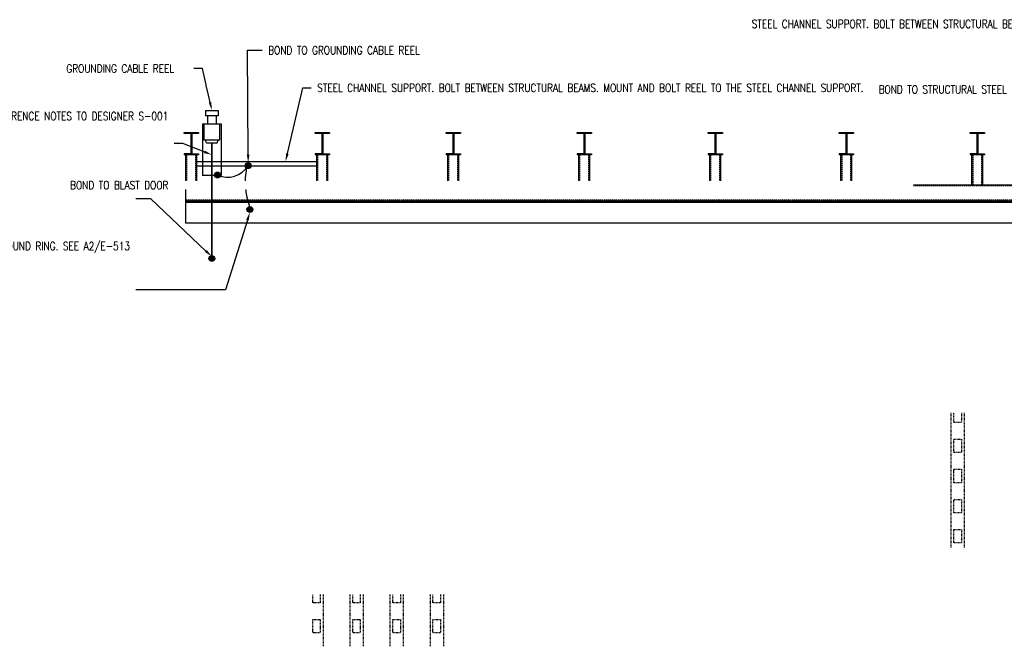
# Model space of a CAD drawing. Header units: inches. Extents: x 137 to 992, y -52 to 63.
# Tile 2 of 3: x 446 to 626, y -52 to 63. Entities that reach past the tile are written whole.
import ezdxf
from ezdxf import colors
from ezdxf.entities.mleader import LeaderData, LeaderLine
from ezdxf.math import Vec2, Vec3

# ---------------------------------------------------------------- set-up
doc = ezdxf.new("R2010")
doc.units = ezdxf.units.IN
doc.header["$MEASUREMENT"] = 0
doc.linetypes.add('HIDDEN', pattern=[0.375, 0.25, -0.125])
doc.linetypes.add('Hidden 3_32_', pattern=[0.140625, 0.09375, -0.046875])
for name, color, linetype in [('A-DETL-HDLN', 250, 'Hidden 3_32_'), ('E-ANNO-TEXT', 2, 'Continuous'), ('E-DETL-GRPH', 3, 'Continuous'), ('G-ANNO-PATT', 251, 'Continuous'), ('G-Anno-Std-Scrn', 250, 'Continuous'), ('G-ANNO-STD-SCRN-HIDD', 250, 'HIDDEN')]:
    doc.layers.add(name, color=color, linetype=linetype)
doc.styles.add('Annotative', font='romans.shx', dxfattribs={"width": 0.8, "height": 0.125})

msp = doc.modelspace()

# ---------------------------------------------------------------- hatches: boundary and pattern name
at = {"layer": 'E-DETL-GRPH', "lineweight": -3}
h = msp.add_hatch(color=8, dxfattribs=at)
h.dxf.hatch_style = 1
h.paths.add_polyline_path([(482.36, 33.81, 1), (482.38, 34.89, 1)])
h = msp.add_hatch(color=8, dxfattribs=at)
h.dxf.hatch_style = 1
h.paths.add_polyline_path([(488.3, 27.49, 1), (488.31, 28.57, 1)])

# ---------------------------------------------------------------- linework, layer by layer
at = {"layer": 'A-DETL-HDLN', "lineweight": -3}
for p, q in [((616.72, -9.2), (616.72, -33.96)), ((617.25, -11.01), (617.25, -9.2)), ((618.63, -9.2), (618.63, -11.01)), ((619.16, -9.2), (619.16, -33.96)), ((618.63, -11.01), (617.25, -11.01)), ((617.25, -14.06), (618.63, -14.06)), ((617.25, -16.51), (617.25, -14.06)), ((618.63, -14.06), (618.63, -16.51)), ((618.63, -16.51), (617.25, -16.51)), ((617.25, -19.57), (618.63, -19.57)), ((617.25, -22.02), (617.25, -19.57)), ((618.63, -19.57), (618.63, -22.02)), ((618.63, -22.02), (617.25, -22.02)), ((617.25, -25.07), (618.63, -25.07)), ((617.25, -27.52), (617.25, -25.07)), ((618.63, -25.07), (618.63, -27.52)), ((618.63, -27.52), (617.25, -27.52)), ((617.25, -30.58), (618.63, -30.58)), ((617.25, -33.03), (617.25, -30.58)), ((618.63, -30.58), (618.63, -33.03)), ((618.63, -33.03), (617.25, -33.03)), ((499.81, -44.03), (499.81, -42.51)), ((501.19, -42.51), (501.19, -44.03)), ((501.72, -42.51), (501.72, -51.99)), ((506.62, -42.51), (506.62, -51.99)), ((507.15, -44.03), (507.15, -42.51)), ((508.53, -42.51), (508.53, -44.03)), ((509.06, -42.51), (509.06, -51.99)), ((513.96, -42.51), (513.96, -51.99)), ((514.49, -44.03), (514.49, -42.51)), ((515.87, -42.51), (515.87, -44.03)), ((516.4, -42.51), (516.4, -51.99)), ((521.3, -42.51), (521.3, -51.99)), ((521.83, -44.03), (521.83, -42.51)), ((523.21, -42.51), (523.21, -44.03)), ((523.74, -42.51), (523.74, -51.99)), ((501.19, -44.03), (499.81, -44.03)), ((508.53, -44.03), (507.15, -44.03)), ((515.87, -44.03), (514.49, -44.03)), ((523.21, -44.03), (521.83, -44.03)), ((499.81, -47.09), (501.19, -47.09)), ((499.81, -49.54), (499.81, -47.09)), ((501.19, -47.09), (501.19, -49.54)), ((507.15, -47.09), (508.53, -47.09)), ((507.15, -49.54), (507.15, -47.09)), ((508.53, -47.09), (508.53, -49.54)), ((514.49, -47.09), (515.87, -47.09)), ((514.49, -49.54), (514.49, -47.09)), ((515.87, -47.09), (515.87, -49.54)), ((521.83, -47.09), (523.21, -47.09)), ((521.83, -49.54), (521.83, -47.09)), ((523.21, -47.09), (523.21, -49.54)), ((501.19, -49.54), (499.81, -49.54)), ((508.53, -49.54), (507.15, -49.54)), ((515.87, -49.54), (514.49, -49.54)), ((523.21, -49.54), (521.83, -49.54))]:
    msp.add_line(p, q, dxfattribs=at)
at = {"layer": 'E-DETL-GRPH', "lineweight": -3}
msp.add_lwpolyline([(487.69, 35.63, 0.141319), (488.26, 28.57)], format="xyb", dxfattribs=at)
for centre in [(482.37, 34.35), (488.3, 28.03)]:
    msp.add_circle(centre, 0.539, dxfattribs=at)
at = {"layer": 'G-ANNO-PATT', "lineweight": -3}
for p, q in [((480.15, 46.18), (482.51, 46.18)), ((480.15, 46.18), (480.15, 45.19)), ((482.51, 45.19), (480.15, 45.19)), ((480.54, 45.19), (480.54, 43.71)), ((482.12, 45.19), (482.12, 43.71)), ((482.51, 46.18), (482.51, 45.19)), ((479.62, 43.71), (483.04, 43.71)), ((479.62, 43.71), (479.62, 34.27)), ((479.95, 40.75), (479.95, 43.71)), ((482.71, 43.71), (482.71, 40.75)), ((483.04, 43.71), (483.04, 34.27)), ((482.71, 40.75), (479.95, 40.75)), ((480.35, 40.26), (480.15, 40.75)), ((480.35, 40.26), (482.32, 40.26)), ((482.32, 40.26), (482.51, 40.75)), ((483.04, 34.27), (479.62, 34.27))]:
    msp.add_line(p, q, dxfattribs=at)
at = {"layer": 'G-Anno-Std-Scrn', "lineweight": -3}
for p, q in [((476.27, 41.94), (476.27, 42.11)), ((476.27, 42.11), (478.89, 42.11)), ((477.42, 41.94), (476.27, 41.94)), ((476.53, 41.94), (476.7, 42.11)), ((476.78, 41.94), (476.95, 42.11)), ((477.24, 41.94), (477.4, 42.11)), ((477.47, 41.93), (477.65, 42.11)), ((477.52, 38.32), (477.52, 41.84)), ((477.52, 41.52), (477.64, 41.64)), ((477.64, 41.84), (477.64, 38.33)), ((478.89, 41.94), (477.75, 41.94)), ((477.94, 41.94), (478.11, 42.11)), ((478.19, 41.94), (478.36, 42.11)), ((478.65, 41.94), (478.82, 42.11)), ((478.89, 42.11), (478.89, 41.94)), ((500.27, 42.1), (500.28, 42.11)), ((500.27, 41.94), (500.27, 42.11)), ((500.27, 42.11), (502.89, 42.11)), ((501.42, 41.94), (500.27, 41.94)), ((500.57, 41.94), (500.74, 42.11)), ((500.82, 41.94), (500.99, 42.11)), ((501.28, 41.94), (501.44, 42.11)), ((501.49, 41.91), (501.69, 42.11)), ((501.52, 38.32), (501.52, 41.84)), ((501.52, 41.48), (501.64, 41.6)), ((501.64, 41.84), (501.64, 38.33)), ((502.89, 41.94), (501.75, 41.94)), ((501.99, 41.94), (502.15, 42.11)), ((502.24, 41.94), (502.4, 42.11)), ((502.69, 41.94), (502.86, 42.11)), ((502.89, 42.11), (502.89, 41.94)), ((524.27, 42.06), (524.32, 42.11)), ((524.27, 41.94), (524.27, 42.11)), ((524.27, 42.11), (526.89, 42.11)), ((525.42, 41.94), (524.27, 41.94)), ((524.61, 41.94), (524.78, 42.11)), ((524.86, 41.94), (525.03, 42.11)), ((525.32, 41.94), (525.49, 42.11)), ((525.51, 41.88), (525.74, 42.11)), ((525.52, 38.32), (525.52, 41.84)), ((525.52, 41.44), (525.64, 41.55)), ((525.64, 41.84), (525.64, 38.33)), ((526.89, 41.94), (525.75, 41.94)), ((526.03, 41.94), (526.19, 42.11)), ((526.28, 41.94), (526.44, 42.11)), ((526.73, 41.94), (526.89, 42.1)), ((526.89, 42.11), (526.89, 41.94)), ((548.27, 42.01), (548.36, 42.11)), ((548.27, 41.94), (548.27, 42.11)), ((548.27, 42.11), (550.89, 42.11)), ((549.42, 41.94), (548.27, 41.94)), ((548.65, 41.94), (548.82, 42.11)), ((548.9, 41.94), (549.07, 42.11)), ((549.36, 41.94), (549.53, 42.11)), ((549.52, 41.85), (549.78, 42.11)), ((549.52, 38.32), (549.52, 41.84)), ((549.52, 41.4), (549.64, 41.51)), ((549.64, 41.84), (549.64, 38.33)), ((550.89, 41.94), (549.75, 41.94)), ((550.07, 41.94), (550.23, 42.11)), ((550.32, 41.94), (550.48, 42.11)), ((550.78, 41.94), (550.89, 42.06)), ((550.89, 42.11), (550.89, 41.94)), ((572.27, 41.97), (572.4, 42.11)), ((572.27, 41.94), (572.27, 42.11)), ((572.27, 42.11), (574.89, 42.11)), ((573.42, 41.94), (572.27, 41.94)), ((572.7, 41.94), (572.86, 42.11)), ((572.95, 41.94), (573.11, 42.11)), ((573.4, 41.94), (573.57, 42.11)), ((573.52, 41.81), (573.82, 42.11)), ((573.52, 38.32), (573.52, 41.84)), ((573.64, 41.84), (573.64, 38.33)), ((574.89, 41.94), (573.75, 41.94)), ((574.11, 41.94), (574.28, 42.11)), ((574.36, 41.94), (574.53, 42.11)), ((574.82, 41.94), (574.89, 42.02)), ((574.89, 42.11), (574.89, 41.94)), ((596.27, 41.94), (596.27, 42.11)), ((596.27, 42.11), (598.89, 42.11)), ((597.42, 41.94), (596.27, 41.94)), ((596.28, 41.94), (596.45, 42.11)), ((596.74, 41.94), (596.9, 42.11)), ((596.99, 41.94), (597.15, 42.11)), ((597.44, 41.94), (597.61, 42.11)), ((597.52, 41.77), (597.86, 42.11)), ((597.52, 38.32), (597.52, 41.84)), ((597.64, 41.84), (597.64, 38.33)), ((598.89, 41.94), (597.75, 41.94)), ((598.15, 41.94), (598.32, 42.11)), ((598.4, 41.94), (598.57, 42.11)), ((598.86, 41.94), (598.89, 41.98)), ((598.89, 42.11), (598.89, 41.94)), ((620.27, 41.94), (620.27, 42.11)), ((620.27, 42.11), (622.89, 42.11)), ((621.42, 41.94), (620.27, 41.94)), ((620.32, 41.94), (620.49, 42.11)), ((620.78, 41.94), (620.94, 42.11)), ((621.03, 41.94), (621.19, 42.11)), ((621.47, 41.93), (621.65, 42.11)), ((621.52, 41.73), (621.64, 41.85)), ((621.52, 38.32), (621.52, 41.84)), ((621.64, 41.84), (621.64, 38.33)), ((621.74, 41.94), (621.9, 42.11)), ((622.89, 41.94), (621.75, 41.94)), ((622.19, 41.94), (622.36, 42.11)), ((622.44, 41.94), (622.61, 42.11)), ((622.89, 42.11), (622.89, 41.94)), ((477.52, 41.27), (477.64, 41.39)), ((477.52, 40.82), (477.64, 40.93)), ((477.52, 40.57), (477.64, 40.68)), ((477.52, 40.11), (477.64, 40.22)), ((477.52, 39.86), (477.64, 39.97)), ((501.52, 41.23), (501.64, 41.35)), ((501.52, 40.77), (501.64, 40.89)), ((501.52, 40.52), (501.64, 40.64)), ((501.52, 40.07), (501.64, 40.18)), ((501.52, 39.82), (501.64, 39.93)), ((525.52, 41.19), (525.64, 41.3)), ((525.52, 40.73), (525.64, 40.85)), ((525.52, 40.48), (525.64, 40.6)), ((525.52, 40.03), (525.64, 40.14)), ((525.52, 39.78), (525.64, 39.89)), ((549.52, 41.15), (549.64, 41.26)), ((549.52, 40.69), (549.64, 40.81)), ((549.52, 40.44), (549.64, 40.56)), ((549.52, 39.98), (549.64, 40.1)), ((549.52, 39.73), (549.64, 39.85)), ((573.52, 41.36), (573.64, 41.47)), ((573.52, 41.11), (573.64, 41.22)), ((573.52, 40.65), (573.64, 40.76)), ((573.52, 40.4), (573.64, 40.51)), ((573.52, 39.94), (573.64, 40.06)), ((573.52, 39.69), (573.64, 39.81)), ((597.52, 41.31), (597.64, 41.43)), ((597.52, 41.06), (597.64, 41.18)), ((597.52, 40.61), (597.64, 40.72)), ((597.52, 40.36), (597.64, 40.47)), ((597.52, 39.9), (597.64, 40.02)), ((597.52, 39.65), (597.64, 39.77)), ((621.52, 41.27), (621.64, 41.39)), ((621.52, 41.02), (621.64, 41.14)), ((621.52, 40.57), (621.64, 40.68)), ((621.52, 40.32), (621.64, 40.43)), ((621.52, 39.86), (621.64, 39.97)), ((621.52, 39.61), (621.64, 39.72)), ((477.41, 38.21), (476.27, 38.21)), ((476.27, 38.21), (476.27, 38.04)), ((476.27, 38.15), (476.33, 38.2)), ((478.89, 38.04), (476.27, 38.04)), ((476.41, 38.04), (476.58, 38.2)), ((476.58, 32.56), (476.58, 38.04)), ((476.87, 38.04), (477.03, 38.2)), ((477.12, 38.04), (477.28, 38.2)), ((477.52, 39.4), (477.64, 39.52)), ((477.52, 39.15), (477.64, 39.27)), ((477.52, 38.69), (477.64, 38.81)), ((477.52, 38.44), (477.64, 38.56)), ((477.57, 38.04), (477.74, 38.21)), ((477.75, 38.21), (478.89, 38.21)), ((477.82, 38.04), (477.99, 38.2)), ((478.28, 38.04), (478.45, 38.2)), ((478.53, 38.04), (478.7, 38.2)), ((478.58, 32.56), (478.58, 38.04)), ((478.89, 38.21), (478.89, 38.04)), ((501.41, 38.21), (500.27, 38.21)), ((500.27, 38.21), (500.27, 38.04)), ((500.27, 38.1), (500.37, 38.2)), ((502.89, 38.04), (500.27, 38.04)), ((500.45, 38.04), (500.62, 38.2)), ((500.58, 32.56), (500.58, 38.04)), ((500.91, 38.04), (501.07, 38.2)), ((501.16, 38.04), (501.32, 38.2)), ((501.52, 39.36), (501.64, 39.47)), ((501.52, 39.11), (501.64, 39.22)), ((501.52, 38.65), (501.64, 38.77)), ((501.52, 38.4), (501.64, 38.52)), ((501.62, 38.04), (501.78, 38.2)), ((501.75, 38.21), (502.89, 38.21)), ((501.87, 38.04), (502.03, 38.2)), ((502.32, 38.04), (502.49, 38.2)), ((502.57, 38.04), (502.74, 38.2)), ((502.58, 32.56), (502.58, 38.04)), ((502.89, 38.21), (502.89, 38.04)), ((525.41, 38.21), (524.27, 38.21)), ((524.27, 38.21), (524.27, 38.04)), ((524.27, 38.06), (524.41, 38.2)), ((526.89, 38.04), (524.27, 38.04)), ((524.49, 38.04), (524.66, 38.2)), ((524.58, 32.56), (524.58, 38.04)), ((524.95, 38.04), (525.12, 38.2)), ((525.2, 38.04), (525.37, 38.2)), ((525.52, 39.32), (525.64, 39.43)), ((525.52, 39.07), (525.64, 39.18)), ((525.52, 38.61), (525.64, 38.73)), ((525.52, 38.36), (525.64, 38.48)), ((525.66, 38.04), (525.82, 38.2)), ((525.75, 38.21), (526.89, 38.21)), ((525.91, 38.04), (526.07, 38.2)), ((526.37, 38.04), (526.53, 38.2)), ((526.58, 32.56), (526.58, 38.04)), ((526.62, 38.04), (526.78, 38.2)), ((526.89, 38.21), (526.89, 38.04)), ((549.41, 38.21), (548.27, 38.21)), ((548.27, 38.21), (548.27, 38.04)), ((550.89, 38.04), (548.27, 38.04)), ((548.29, 38.04), (548.45, 38.2)), ((548.54, 38.04), (548.7, 38.2)), ((548.58, 32.56), (548.58, 38.04)), ((548.99, 38.04), (549.16, 38.2)), ((549.24, 38.04), (549.41, 38.2)), ((549.52, 39.28), (549.64, 39.39)), ((549.52, 39.03), (549.64, 39.14)), ((549.52, 38.57), (549.64, 38.68)), ((549.52, 38.32), (549.64, 38.43)), ((549.7, 38.04), (549.86, 38.2)), ((549.75, 38.21), (550.89, 38.21)), ((549.95, 38.04), (550.11, 38.2)), ((550.41, 38.04), (550.57, 38.2)), ((550.58, 32.56), (550.58, 38.04)), ((550.66, 38.04), (550.82, 38.2)), ((550.89, 38.21), (550.89, 38.04)), ((573.41, 38.21), (572.27, 38.21)), ((572.27, 38.21), (572.27, 38.04)), ((574.89, 38.04), (572.27, 38.04)), ((572.33, 38.04), (572.49, 38.2)), ((572.58, 38.04), (572.74, 38.2)), ((572.58, 32.56), (572.58, 38.04)), ((573.03, 38.04), (573.2, 38.2)), ((573.28, 38.04), (573.47, 38.22)), ((573.5, 38.26), (573.64, 38.39)), ((573.52, 39.23), (573.64, 39.35)), ((573.52, 38.98), (573.64, 39.1)), ((573.52, 38.53), (573.64, 38.64)), ((573.74, 38.04), (573.91, 38.2)), ((573.75, 38.21), (574.89, 38.21)), ((573.99, 38.04), (574.16, 38.2)), ((574.45, 38.04), (574.61, 38.2)), ((574.58, 32.56), (574.58, 38.04)), ((574.7, 38.04), (574.86, 38.2)), ((574.89, 38.21), (574.89, 38.04)), ((597.41, 38.21), (596.27, 38.21)), ((596.27, 38.21), (596.27, 38.04)), ((598.89, 38.04), (596.27, 38.04)), ((596.37, 38.04), (596.53, 38.2)), ((596.58, 32.56), (596.58, 38.04)), ((596.62, 38.04), (596.78, 38.2)), ((597.08, 38.04), (597.24, 38.2)), ((597.33, 38.04), (597.64, 38.35)), ((597.52, 39.19), (597.64, 39.31)), ((597.52, 38.94), (597.64, 39.06)), ((597.52, 38.49), (597.64, 38.6)), ((597.75, 38.21), (598.89, 38.21)), ((597.78, 38.04), (597.95, 38.2)), ((598.03, 38.04), (598.2, 38.2)), ((598.49, 38.04), (598.66, 38.2)), ((598.58, 32.56), (598.58, 38.04)), ((598.74, 38.04), (598.89, 38.19)), ((598.89, 38.21), (598.89, 38.04)), ((621.41, 38.21), (620.27, 38.21)), ((620.27, 38.21), (620.27, 38.04)), ((622.89, 38.04), (620.27, 38.04)), ((620.41, 38.04), (620.58, 38.2)), ((620.58, 32.56), (620.58, 38.04)), ((620.66, 38.04), (620.83, 38.2)), ((621.12, 38.04), (621.28, 38.2)), ((621.37, 38.04), (621.64, 38.31)), ((621.52, 39.15), (621.64, 39.27)), ((621.52, 38.9), (621.64, 39.02)), ((621.52, 38.44), (621.64, 38.56)), ((621.75, 38.21), (622.89, 38.21)), ((621.82, 38.04), (621.99, 38.2)), ((622.07, 38.04), (622.24, 38.2)), ((622.53, 38.04), (622.7, 38.2)), ((622.58, 32.56), (622.58, 38.04)), ((622.78, 38.04), (622.89, 38.15)), ((622.89, 38.21), (622.89, 38.04))]:
    msp.add_line(p, q, dxfattribs=at)
msp.add_lwpolyline([(500.56, 36.79), (500.56, 35.98), (478.61, 35.98), (478.61, 36.79)], close=True, dxfattribs=at)
for points in [[(705.19, 25.54), (476.55, 25.54), (476.55, 32.56), (705.19, 32.56)], [(706.59, 29.56), (476.55, 29.56)], [(705.91, 29.31), (476.55, 29.31)]]:
    msp.add_lwpolyline(points, dxfattribs=at)
for centre, radius, start, end in [((477.41, 41.83), 0.114, 0.0926, 93.8817), ((477.75, 41.83), 0.115, 91.3862, 184.0779), ((501.41, 41.83), 0.114, 0.0926, 93.8817), ((501.75, 41.83), 0.115, 91.3862, 184.0779), ((525.41, 41.83), 0.114, 0.0926, 93.8817), ((525.75, 41.83), 0.115, 91.3862, 184.0779), ((549.41, 41.83), 0.114, 0.0926, 93.8817), ((549.75, 41.83), 0.115, 91.3862, 184.0779), ((573.41, 41.83), 0.114, 0.0926, 93.8817), ((573.75, 41.83), 0.115, 91.3862, 184.0779), ((597.41, 41.83), 0.114, 0.0926, 93.8817), ((597.75, 41.83), 0.115, 91.3862, 184.0779), ((621.41, 41.83), 0.114, 0.0926, 93.8817), ((621.75, 41.83), 0.115, 91.3862, 184.0779), ((477.41, 38.32), 0.114, 268.5921, 2.3812), ((477.75, 38.32), 0.115, 178.3959, 271.0876), ((501.41, 38.32), 0.114, 268.5921, 2.3812), ((501.75, 38.32), 0.115, 178.3959, 271.0876), ((525.41, 38.32), 0.114, 268.5921, 2.3812), ((525.75, 38.32), 0.115, 178.3959, 271.0876), ((549.41, 38.32), 0.114, 268.5921, 2.3812), ((549.75, 38.32), 0.115, 178.3959, 271.0876), ((573.41, 38.32), 0.114, 268.5921, 2.3812), ((573.75, 38.32), 0.115, 178.3959, 271.0876), ((597.41, 38.32), 0.114, 268.5921, 2.3812), ((597.75, 38.32), 0.115, 178.3959, 271.0876), ((621.41, 38.32), 0.114, 268.5921, 2.3812), ((621.75, 38.32), 0.115, 178.3959, 271.0876)]:
    msp.add_arc(centre, radius, start, end, dxfattribs=at)
at = {"layer": 'G-ANNO-STD-SCRN-HIDD', "lineweight": -3}
for p, q in [((476.77, 32.56), (476.77, 38.04)), ((478.39, 32.56), (478.39, 38.04)), ((500.77, 32.56), (500.77, 38.04)), ((502.39, 32.56), (502.39, 38.04)), ((524.77, 32.56), (524.77, 38.04)), ((526.39, 32.56), (526.39, 38.04)), ((548.77, 32.56), (548.77, 38.04)), ((550.39, 32.56), (550.39, 38.04)), ((572.77, 32.56), (572.77, 38.04)), ((574.39, 32.56), (574.39, 38.04)), ((596.77, 32.56), (596.77, 38.04)), ((598.39, 32.56), (598.39, 38.04)), ((620.77, 32.56), (620.77, 38.04)), ((622.39, 32.56), (622.39, 38.04))]:
    msp.add_line(p, q, dxfattribs=at)
for points in [[(705.19, 32.37), (476.55, 32.37)], [(707.11, 29.75), (476.55, 29.75)]]:
    msp.add_lwpolyline(points, dxfattribs=at)

# ---------------------------------------------------------------- next in the draw order: leaders
at = {"layer": 'E-ANNO-TEXT', "lineweight": -3}
ml = msp.add_multileader_mtext('Standard', dxfattribs=at)
ml.set_content('STEEL CHANNEL SUPPORT. BOLT BETWEEN STRUCTURAL BEAMS. MOUNT AND BOLT REEL TO THE STEEL CHANNEL SUPPORT.', color=256, style='Annotative')
ml.set_leader_properties(color=1, linetype='ByLayer', lineweight=-1)
ml.build(insert=Vec2(0, 0))
ml.multileader.update_dxf_attribs({"text_right_attachment_type": 3, "dogleg_length": 0.125, "arrow_head_size": 1.5, "scale": 12})
ctx = ml.context
ctx.base_point, ctx.scale, ctx.char_height, ctx.arrow_head_size, ctx.landing_gap_size, ctx.plane_origin = Vec3(649.53, 62.01), 12, 1.5, 1.5, 1.08, Vec3(-284.47, -855.46)
ctx.right_attachment, ctx.text_align_type = 3, 2
notes = []
notes.append((ctx, [(1, (1, 1, 0), (683.66, 54.51), (-1, 0), 2.26, [(0, [(685.6, 36.79)], 0, [])])]))
ctx.mtext.insert, ctx.mtext.width, ctx.mtext.defined_height, ctx.mtext.alignment = Vec3(680.32, 62.76), 29.9007, 73.8, 3
ctx.mtext.has_bg_fill, ctx.mtext.bg_color, ctx.mtext.bg_scale_factor, ctx.mtext.bg_transparency, ctx.mtext.use_window_bg_color = 1, -1073741824, 1.25, 0, 1
ml = msp.add_multileader_mtext('Standard', dxfattribs=at)
ml.set_content('BOND TO STRUCTURAL STEEL REBAR THEN TO SECONDARY GROUND RING. SEE A2/E-513', color=256, style='Annotative')
ml.set_leader_properties(color=1, linetype='ByLayer', lineweight=-1)
ml.build(insert=Vec2(0, 0))
ml.multileader.update_dxf_attribs({"text_right_attachment_type": 3, "dogleg_length": 0.13, "arrow_head_size": 1.5, "scale": 12})
ctx = ml.context
ctx.base_point, ctx.scale, ctx.char_height, ctx.arrow_head_size, ctx.landing_gap_size, ctx.plane_origin = Vec3(444.4, 21.08), 12, 1.5, 1.5, 1.08, Vec3(-442.24, -879.47)
ctx.right_attachment, ctx.text_align_type = 3, 2
notes.append((ctx, [(1, (1, 1, 0), (483.85, 13.3), (-1, 0), 16.43, [(0, [(488.3, 27.49)], 0, [])])]))
ctx.mtext.insert, ctx.mtext.width, ctx.mtext.defined_height, ctx.mtext.alignment = Vec3(466.34, 22.08), 22.7521, 76.03, 3
ctx.mtext.has_bg_fill, ctx.mtext.bg_color, ctx.mtext.bg_scale_factor, ctx.mtext.bg_transparency, ctx.mtext.use_window_bg_color = 1, -1073741824, 1, 0, 1
for ctx, leaders in notes:
    for number, flags, end, landing, length, lines in leaders:
        leader = LeaderData()
        leader.index, (leader.has_last_leader_line, leader.has_dogleg_vector, leader.attachment_direction) = number, flags
        leader.last_leader_point, leader.dogleg_vector, leader.dogleg_length = Vec3(end), Vec3(landing), length
        for number, points, colour, breaks in lines:
            line = LeaderLine()
            line.index, line.vertices, line.color, line.breaks = number, Vec3.list(points), colors.encode_raw_color(colour), breaks
            leader.lines.append(line)
        ctx.leaders.append(leader)

# ---------------------------------------------------------------- next in the draw order: linework, layer by layer
at = {"layer": 'E-DETL-GRPH', "lineweight": -3}
msp.add_lwpolyline([(482.37, 34.35, 0.383252), (487.99, 36.05, 0.299183)], format="xyb", dxfattribs=at)

# ---------------------------------------------------------------- next in the draw order: leaders
at = {"layer": 'E-ANNO-TEXT', "lineweight": -3}
ml = msp.add_multileader_mtext('Standard', dxfattribs=at)
ml.set_content('BOND TO STRUCTURAL STEEL REBAR THEN TO SECONDARY GROUND RING. SEE A4/E-513', color=256, style='Annotative')
ml.set_leader_properties(color=1, linetype='ByLayer', lineweight=-1)
ml.build(insert=Vec2(0, 0))
ml.multileader.update_dxf_attribs({"text_right_attachment_type": 3, "dogleg_length": 0.13, "arrow_head_size": 1.5, "scale": 12})
ctx = ml.context
ctx.base_point, ctx.scale, ctx.char_height, ctx.arrow_head_size, ctx.landing_gap_size, ctx.plane_origin = Vec3(641.66, 49.76), 12, 1.5, 1.5, 1.08, Vec3(-247.7, -879.47)
ctx.right_attachment, ctx.text_align_type = 3, 2
notes = []
notes.append((ctx, [(1, (1, 1, 0), (680.53, 44.48), (-1, 0), 3.06, [(0, [(682.75, 28.57)], 0, [])])]))
ctx.mtext.insert, ctx.mtext.width, ctx.mtext.defined_height, ctx.mtext.alignment = Vec3(676.4, 50.76), 34.9885, 76.03, 3
ctx.mtext.has_bg_fill, ctx.mtext.bg_color, ctx.mtext.bg_scale_factor, ctx.mtext.bg_transparency, ctx.mtext.use_window_bg_color = 1, -1073741824, 1, 0, 1
for ctx, leaders in notes:
    for number, flags, end, landing, length, lines in leaders:
        leader = LeaderData()
        leader.index, (leader.has_last_leader_line, leader.has_dogleg_vector, leader.attachment_direction) = number, flags
        leader.last_leader_point, leader.dogleg_vector, leader.dogleg_length = Vec3(end), Vec3(landing), length
        for number, points, colour, breaks in lines:
            line = LeaderLine()
            line.index, line.vertices, line.color, line.breaks = number, Vec3.list(points), colors.encode_raw_color(colour), breaks
            leader.lines.append(line)
        ctx.leaders.append(leader)

# ---------------------------------------------------------------- next in the draw order: hatches: boundary and pattern name
at = {"layer": 'E-DETL-GRPH', "lineweight": -3}
h = msp.add_hatch(color=8, dxfattribs=at)
h.dxf.hatch_style = 1
h.paths.add_polyline_path([(487.99, 35.52, 1), (488, 36.59, 1)])

# ---------------------------------------------------------------- next in the draw order: linework, layer by layer
msp.add_circle((487.99, 36.05), 0.539, dxfattribs=at)

# ---------------------------------------------------------------- next in the draw order: leaders
at = {"layer": 'E-ANNO-TEXT', "lineweight": -3}
ml = msp.add_multileader_mtext('Standard', dxfattribs=at)
ml.set_content('STEEL CHANNEL SUPPORT. BOLT BETWEEN STRUCTURAL BEAMS. MOUNT AND BOLT REEL TO THE STEEL CHANNEL SUPPORT.', color=256, style='Annotative')
ml.set_leader_properties(color=1, linetype='ByLayer', lineweight=-1)
ml.build(insert=Vec2(0, 0))
ml.multileader.update_dxf_attribs({"text_right_attachment_type": 3, "dogleg_length": 0.13, "arrow_head_size": 1.5, "scale": 12})
ctx = ml.context
ctx.base_point, ctx.scale, ctx.char_height, ctx.arrow_head_size, ctx.landing_gap_size, ctx.plane_origin = Vec3(499.55, 50.3), 12, 1.5, 1.5, 1.08, Vec3(-439.35, -855.46)
ctx.right_attachment = 3
notes = []
notes.append((ctx, [(0, (1, 1, 0), (497.99, 50.3), (1, 0), 1.56, [(0, [(494.83, 36.79)], 0, [])])]))
ctx.mtext.insert, ctx.mtext.width, ctx.mtext.defined_height = Vec3(500.63, 51.05), 40.9257, 73.8
ctx.mtext.has_bg_fill, ctx.mtext.bg_color, ctx.mtext.bg_scale_factor, ctx.mtext.bg_transparency, ctx.mtext.use_window_bg_color = 1, -1073741824, 1.25, 0, 1
ml = msp.add_multileader_mtext('Standard', dxfattribs=at)
ml.set_content('BOND TO BLAST DOOR', color=256, style='Annotative')
ml.set_leader_properties(color=1, linetype='ByLayer', lineweight=-1)
ml.build(insert=Vec2(0, 0))
ml.multileader.update_dxf_attribs({"text_right_attachment_type": 3, "dogleg_length": 0.13, "arrow_head_size": 1.5, "scale": 12})
ctx = ml.context
ctx.base_point, ctx.scale, ctx.char_height, ctx.arrow_head_size, ctx.landing_gap_size, ctx.plane_origin = Vec3(454.29, 32.48), 12, 1.5, 1.5, 1.08, Vec3(-467.47, -892.87)
ctx.right_attachment = 3
notes.append((ctx, [(1, (1, 1, 0), (470.14, 29.98), (-1, 0), 2.72, [(0, [(481.35, 19.38)], 0, [])])]))
ctx.mtext.insert, ctx.mtext.width, ctx.mtext.defined_height = Vec3(455.37, 33.23), 12.8721, 73.8
ctx.mtext.has_bg_fill, ctx.mtext.bg_color, ctx.mtext.bg_scale_factor, ctx.mtext.bg_transparency, ctx.mtext.use_window_bg_color = 1, -1073741824, 1, 0, 1
for ctx, leaders in notes:
    for number, flags, end, landing, length, lines in leaders:
        leader = LeaderData()
        leader.index, (leader.has_last_leader_line, leader.has_dogleg_vector, leader.attachment_direction) = number, flags
        leader.last_leader_point, leader.dogleg_vector, leader.dogleg_length = Vec3(end), Vec3(landing), length
        for number, points, colour, breaks in lines:
            line = LeaderLine()
            line.index, line.vertices, line.color, line.breaks = number, Vec3.list(points), colors.encode_raw_color(colour), breaks
            leader.lines.append(line)
        ctx.leaders.append(leader)

# ---------------------------------------------------------------- next in the draw order: hatches: boundary and pattern name
at = {"layer": 'E-DETL-GRPH', "lineweight": -3}
h = msp.add_hatch(color=8, dxfattribs=at)
h.dxf.hatch_style = 1
h.paths.add_polyline_path([(481.32, 18.5, 1), (481.34, 19.58, 1)])

# ---------------------------------------------------------------- next in the draw order: linework, layer by layer
at = {"layer": 'E-DETL-GRPH', "lineweight": -3, "const_width": 0.3}
msp.add_lwpolyline([(481.35, 19.58), (481.35, 31.14)], dxfattribs=at)
at = {"layer": 'E-DETL-GRPH', "lineweight": -3}
msp.add_circle((481.33, 19.04), 0.539, dxfattribs=at)

# ---------------------------------------------------------------- next in the draw order: leaders
at = {"layer": 'E-ANNO-TEXT', "lineweight": -3}
ml = msp.add_multileader_mtext('Standard', dxfattribs=at)
ml.set_content('GROUNDING CABLE REEL', color=256, style='Annotative')
ml.set_leader_properties(color=1, linetype='ByLayer', lineweight=-1)
ml.build(insert=Vec2(0, 0))
ml.multileader.update_dxf_attribs({"text_right_attachment_type": 3, "dogleg_length": 0.13, "arrow_head_size": 1.5, "scale": 12})
ctx = ml.context
ctx.base_point, ctx.scale, ctx.char_height, ctx.arrow_head_size, ctx.landing_gap_size, ctx.plane_origin = Vec3(453.6, 53.84), 12, 1.5, 1.5, 1.08, Vec3(-472.03, -855.46)
ctx.right_attachment = 3
notes = []
notes.append((ctx, [(1, (1, 1, 0), (479.61, 53.84), (-1, 0), 1.56, [(0, [(481.33, 46.18)], 0, [])])]))
ctx.mtext.insert, ctx.mtext.width, ctx.mtext.defined_height = Vec3(454.68, 54.59), 23.0535, 3.07
ctx.mtext.has_bg_fill, ctx.mtext.bg_color, ctx.mtext.bg_scale_factor, ctx.mtext.bg_transparency, ctx.mtext.use_window_bg_color = 1, -1073741824, 1, 0, 1
for ctx, leaders in notes:
    for number, flags, end, landing, length, lines in leaders:
        leader = LeaderData()
        leader.index, (leader.has_last_leader_line, leader.has_dogleg_vector, leader.attachment_direction) = number, flags
        leader.last_leader_point, leader.dogleg_vector, leader.dogleg_length = Vec3(end), Vec3(landing), length
        for number, points, colour, breaks in lines:
            line = LeaderLine()
            line.index, line.vertices, line.color, line.breaks = number, Vec3.list(points), colors.encode_raw_color(colour), breaks
            leader.lines.append(line)
        ctx.leaders.append(leader)

# ---------------------------------------------------------------- next in the draw order: leaders
ml = msp.add_multileader_mtext('Standard', dxfattribs=at)
ml.set_content('BOND TO GROUNDING CABLE REEL', color=256, style='Annotative')
ml.set_leader_properties(color=1, linetype='ByLayer', lineweight=-1)
ml.build(insert=Vec2(0, 0))
ml.multileader.update_dxf_attribs({"text_right_attachment_type": 3, "dogleg_length": 0.13, "arrow_head_size": 1.5, "scale": 12})
ctx = ml.context
ctx.base_point, ctx.scale, ctx.char_height, ctx.arrow_head_size, ctx.landing_gap_size, ctx.plane_origin = Vec3(490.58, 57.19), 12, 1.5, 1.5, 1.08, Vec3(-431.35, -862.7)
ctx.right_attachment = 3
notes = []
notes.append((ctx, [(0, (1, 1, 0), (487.86, 57.19), (1, 0), 2.72, [(0, [(487.99, 36.59)], 0, [])])]))
ctx.mtext.insert, ctx.mtext.width, ctx.mtext.defined_height = Vec3(491.66, 57.94), 20.2387, 73.8
ctx.mtext.has_bg_fill, ctx.mtext.bg_color, ctx.mtext.bg_scale_factor, ctx.mtext.bg_transparency, ctx.mtext.use_window_bg_color = 1, -1073741824, 1, 0, 1
ml = msp.add_multileader_mtext('Standard', dxfattribs=at)
ml.set_content('CABLE FROM GROUND REEL REFERENCE NOTES TO DESIGNER S-001', color=256, style='Annotative')
ml.set_leader_properties(color=1, linetype='ByLayer', lineweight=-1)
ml.build(insert=Vec2(0, 0))
ml.multileader.update_dxf_attribs({"text_right_attachment_type": 3, "dogleg_length": 0.13, "arrow_head_size": 1.5, "scale": 12})
ctx = ml.context
ctx.base_point, ctx.scale, ctx.char_height, ctx.arrow_head_size, ctx.landing_gap_size, ctx.plane_origin = Vec3(446.84, 45.14), 12, 1.5, 1.5, 1.08, Vec3(-467.47, -874.21)
ctx.right_attachment, ctx.text_align_type = 3, 2
notes.append((ctx, [(1, (1, 1, 0), (475.99, 40.14), (-1, 0), 1.56, [(0, [(481.35, 38.04)], 0, [])])]))
ctx.mtext.insert, ctx.mtext.width, ctx.mtext.defined_height, ctx.mtext.alignment = Vec3(473.35, 45.89), 27.9975, 73.8, 3
ctx.mtext.has_bg_fill, ctx.mtext.bg_color, ctx.mtext.bg_scale_factor, ctx.mtext.bg_transparency, ctx.mtext.use_window_bg_color = 1, -1073741824, 1, 0, 1
for ctx, leaders in notes:
    for number, flags, end, landing, length, lines in leaders:
        leader = LeaderData()
        leader.index, (leader.has_last_leader_line, leader.has_dogleg_vector, leader.attachment_direction) = number, flags
        leader.last_leader_point, leader.dogleg_vector, leader.dogleg_length = Vec3(end), Vec3(landing), length
        for number, points, colour, breaks in lines:
            line = LeaderLine()
            line.index, line.vertices, line.color, line.breaks = number, Vec3.list(points), colors.encode_raw_color(colour), breaks
            leader.lines.append(line)
        ctx.leaders.append(leader)

# ---------------------------------------------------------------- next in the draw order: linework, layer by layer
at = {"layer": 'E-DETL-GRPH', "lineweight": -3, "const_width": 0.3}
msp.add_lwpolyline([(481.35, 31.14), (481.35, 40.26)], dxfattribs=at)

doc.saveas('drawing.dxf')
